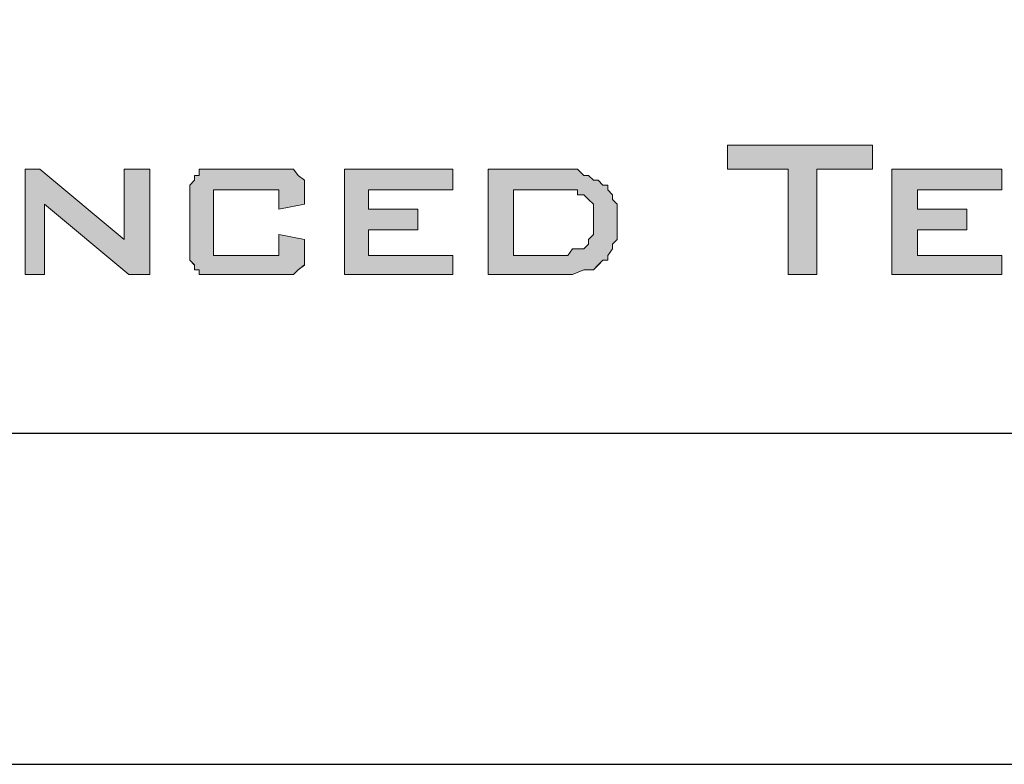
# Paper-space layout 'A2-V (Narrow)' of a CAD drawing. Header units: millimetres. Extents: x -5 to 415, y -15 to 579.
# Tile 5 of 17: x 236 to 251, y 0 to 11. Entities that reach past the tile are written whole.
import ezdxf

# ---------------------------------------------------------------- set-up
doc = ezdxf.new("R2010")
doc.units = ezdxf.units.MM
for name, color, linetype in [('Disegno1', 2, 'Continuous'), ('Tabella', 7, 'Continuous'), ('TabellaCampi', 2, 'Continuous'), ('TabellaIntestazioni', 1, 'Continuous')]:
    doc.layers.add(name, color=color, linetype=linetype)
doc.styles.get("Standard").update_dxf_attribs({"font": 'arial.ttf', "height": 3})

# ---------------------------------------------------------------- blocks, each defined once
blk = doc.blocks.new('L')
h = blk.add_hatch(color=5)
h.paths.add_polyline_path([(50.912, 9.696), (50.695, 9.334), (50.454, 9.021), (50.164, 8.659), (49.923, 8.274), (49.634, 7.912), (49.417, 7.526), (49.176, 7.213), (48.959, 6.852), (48.887, 6.707), (48.887, 6.466), (48.959, 6.321), (49.031, 6.177), (49.176, 6.104), (49.321, 6.008), (49.489, 5.935), (49.706, 5.935), (50.164, 5.935), (50.622, 6.104), (51.056, 6.249), (51.514, 6.393), (51.9, 6.707), (52.189, 6.924), (52.43, 7.141), (52.503, 7.382), (52.43, 7.382), (52.334, 7.382), (52.189, 7.382), (51.972, 7.31), (51.828, 7.31), (51.659, 7.31), (51.514, 7.31), (51.442, 7.31), (51.442, 7.213), (51.37, 7.141), (51.37, 7.068), (51.297, 6.924), (51.129, 6.852), (51.056, 6.707), (50.839, 6.61), (50.622, 6.466), (50.454, 6.393), (50.237, 6.393), (50.164, 6.393), (50.092, 6.393), (50.02, 6.466), (49.923, 6.538), (49.923, 6.707), (49.923, 6.779), (50.02, 6.996), (50.164, 7.382), (50.381, 7.912), (50.695, 8.346), (50.984, 8.876), (51.225, 9.334), (51.442, 9.624), (51.587, 9.696), (51.828, 9.696), (52.045, 9.792), (52.334, 9.792), (52.647, 9.792), (52.937, 9.696), (53.178, 9.696), (53.467, 9.624), (53.636, 9.551), (53.708, 9.624), (53.708, 9.696), (53.853, 9.865), (53.925, 10.009), (53.997, 10.154), (54.069, 10.299), (54.142, 10.467), (54.238, 10.54), (53.997, 10.54), (53.78, 10.54), (53.395, 10.467), (53.033, 10.467), (52.647, 10.395), (52.334, 10.299), (52.045, 10.226), (51.828, 10.226), (52.045, 10.467), (52.262, 10.757), (52.575, 11.07), (52.937, 11.359), (53.322, 11.745), (53.708, 12.034), (54.069, 12.348), (54.528, 12.637), (53.033, 12.637), (52.864, 12.42), (52.647, 12.203), (52.503, 11.89), (52.189, 11.6), (51.972, 11.215), (51.659, 10.829), (51.442, 10.467), (51.129, 10.009), (50.695, 10.009), (50.309, 9.937), (50.02, 9.937), (49.779, 9.865), (49.562, 9.865), (49.321, 9.865), (49.104, 9.865), (48.814, 9.937), (49.176, 10.54), (49.489, 11.07), (49.851, 11.432), (50.237, 11.745), (50.622, 11.89), (51.056, 11.962), (51.587, 11.962), (52.117, 11.817), (52.72, 12.565), (52.647, 12.637), (52.575, 12.637), (52.43, 12.637), (52.262, 12.637), (52.045, 12.637), (51.828, 12.565), (51.587, 12.565), (50.839, 12.492), (50.164, 12.275), (49.634, 11.89), (49.248, 11.504), (48.887, 11.142), (48.573, 10.684), (48.356, 10.226), (48.115, 9.937), (46.548, 9.937), (46.621, 9.865), (46.693, 9.696), (46.765, 9.624), (46.765, 9.551), (46.838, 9.479), (46.91, 9.407), (47.006, 9.407), (47.079, 9.407), (47.151, 9.407), (47.223, 9.407), (47.368, 9.407), (47.44, 9.407), (47.609, 9.407), (47.754, 9.407), (47.971, 9.479), (44.21, 4.2), (44.957, 3.597), (45.56, 4.441), (46.018, 5.188), (46.548, 5.935), (47.006, 6.707), (47.44, 7.454), (47.898, 8.129), (48.284, 8.804), (48.646, 9.479), (48.887, 9.551), (49.176, 9.551), (49.489, 9.551), (49.779, 9.624), (50.092, 9.624), (50.381, 9.624), (50.695, 9.624)])
h.paths.add_polyline_path([(46.548, 3.091), (48.212, 3.091), (48.212, 2.778), (46.91, 2.778), (46.91, 2.488), (47.681, 2.488), (47.681, 2.175), (46.91, 2.175), (46.91, 1.789), (48.212, 1.789), (48.212, 1.5), (46.548, 1.5)])
h.paths.add_polyline_path([(50.164, 2.778), (49.104, 2.778), (49.104, 2.488), (50.092, 2.488), (50.164, 2.488), (50.237, 2.488), (50.309, 2.488), (50.309, 2.392), (50.381, 2.392), (50.454, 2.32), (50.454, 2.247), (50.454, 2.175), (50.526, 2.175), (50.526, 2.103), (50.526, 1.886), (50.526, 1.789), (50.454, 1.789), (50.454, 1.717), (50.454, 1.645), (50.454, 1.572), (50.381, 1.572), (50.309, 1.5), (50.237, 1.5), (50.164, 1.5), (50.092, 1.5), (49.104, 1.5), (49.031, 1.5), (48.959, 1.5), (48.887, 1.5), (48.887, 1.572), (48.814, 1.572), (48.718, 1.645), (48.718, 1.717), (48.718, 1.789), (48.718, 1.886), (48.718, 1.958), (49.031, 1.958), (49.031, 1.789), (50.164, 1.789), (50.164, 2.175), (49.176, 2.175), (49.104, 2.175), (49.031, 2.175), (48.959, 2.175), (48.887, 2.175), (48.887, 2.247), (48.814, 2.247), (48.814, 2.32), (48.814, 2.392), (48.814, 2.488), (48.814, 2.561), (48.814, 2.705), (48.814, 2.778), (48.814, 2.85), (48.814, 2.922), (48.887, 2.995), (48.959, 3.091), (49.031, 3.091), (49.104, 3.091), (49.176, 3.091), (50.092, 3.091), (50.164, 3.091), (50.237, 3.091), (50.309, 3.091), (50.381, 2.995), (50.454, 2.922), (50.454, 2.85), (50.454, 2.778), (50.454, 2.705), (50.164, 2.633)])
h.paths.add_polyline_path([(46.163, 8.587), (46.163, 8.201), (46.09, 7.743), (45.873, 7.382), (45.488, 6.996), (45.03, 6.707), (44.596, 6.393), (43.993, 6.177), (43.294, 6.008), (42.619, 5.863), (41.944, 5.863), (41.414, 5.935), (40.811, 6.104), (40.377, 6.321), (39.992, 6.538), (39.702, 6.924), (39.534, 7.31), (39.534, 7.671), (39.702, 8.057), (39.919, 8.418), (40.209, 8.804), (40.667, 9.093), (41.197, 9.407), (41.8, 9.624), (42.475, 9.865), (43.077, 9.937), (43.752, 9.937), (44.355, 9.865), (44.885, 9.696), (45.343, 9.551), (45.705, 9.262), (46.018, 8.949)])
h.paths.add_polyline_path([(42.089, 9.262), (42.547, 9.334), (43.077, 9.334), (43.463, 9.334), (43.897, 9.19), (44.21, 9.021), (44.499, 8.876), (44.741, 8.587), (44.813, 8.346), (44.813, 8.057), (44.741, 7.743), (44.596, 7.454), (44.355, 7.213), (43.993, 6.924), (43.608, 6.779), (43.222, 6.538), (42.692, 6.466), (42.258, 6.393), (41.727, 6.393), (41.269, 6.393), (40.884, 6.538), (40.522, 6.707), (40.305, 6.852), (40.064, 7.068), (39.992, 7.382), (39.919, 7.671), (40.064, 7.984), (40.209, 8.274), (40.45, 8.515), (40.739, 8.732), (41.125, 8.949), (41.583, 9.19)], flags=16)
h.paths.add_polyline_path([(37.653, 10.082), (37.798, 10.082), (38.184, 10.082), (38.642, 10.009), (39.172, 10.009), (39.702, 9.937), (40.136, 9.865), (40.45, 9.865), (40.594, 9.792), (40.377, 9.696), (40.136, 9.624), (39.919, 9.479), (39.775, 9.407), (39.606, 9.262), (39.534, 9.19), (39.389, 9.021), (39.389, 8.949), (38.859, 9.262), (38.256, 9.407), (37.726, 9.551), (37.123, 9.551), (36.593, 9.551), (36.087, 9.479), (35.628, 9.407), (35.243, 9.262), (34.881, 9.093), (34.64, 8.949), (34.568, 8.804), (34.568, 8.659), (34.712, 8.515), (35.026, 8.346), (35.484, 8.274), (36.087, 8.274), (36.448, 8.274), (36.906, 8.274), (37.436, 8.201), (37.967, 8.201), (38.401, 8.057), (38.786, 7.816), (38.931, 7.743), (39.1, 7.526), (39.172, 7.382), (39.172, 7.141), (39.1, 7.068), (39.003, 6.996), (38.859, 6.852), (38.786, 6.779), (38.642, 6.61), (38.401, 6.538), (38.256, 6.466), (38.184, 6.393), (37.726, 6.249), (37.364, 6.177), (36.978, 6.104), (36.593, 6.008), (36.159, 6.008), (35.773, 5.935), (35.387, 6.008), (35.098, 6.008), (34.712, 6.104), (34.351, 6.177), (33.965, 6.321), (33.579, 6.466), (33.218, 6.61), (32.905, 6.779), (32.76, 6.996), (32.688, 7.141), (32.76, 7.141), (32.76, 7.213), (32.832, 7.213), (32.905, 7.31), (32.977, 7.31), (33.507, 6.924), (34.038, 6.61), (34.64, 6.466), (35.243, 6.321), (35.845, 6.321), (36.376, 6.321), (36.906, 6.393), (37.364, 6.466), (37.726, 6.61), (38.039, 6.779), (38.184, 6.996), (38.184, 7.141), (38.039, 7.31), (37.726, 7.526), (37.195, 7.599), (36.448, 7.671), (36.159, 7.743), (35.773, 7.816), (35.387, 7.912), (34.954, 8.057), (34.568, 8.201), (34.351, 8.346), (34.11, 8.659), (34.11, 8.876), (34.11, 9.093), (34.279, 9.262), (34.423, 9.407), (34.568, 9.551), (35.026, 9.792), (35.556, 9.937), (36.159, 10.009), (36.689, 10.082), (37.195, 10.082)])
h.paths.add_polyline_path([(34.881, 10.154), (34.568, 10.009), (34.351, 9.937), (34.11, 9.792), (33.893, 9.624), (33.748, 9.551), (33.579, 9.407), (33.507, 9.262), (33.435, 9.093), (33.29, 9.093), (33.146, 9.093), (32.905, 9.093), (32.76, 9.093), (32.615, 9.093), (32.374, 9.021), (32.23, 9.021), (32.013, 8.949), (31.482, 8.804), (31.024, 8.587), (30.494, 8.274), (29.964, 7.912), (29.457, 7.526), (28.999, 7.141), (28.541, 6.779), (28.252, 6.393), (28.156, 6.321), (28.011, 6.177), (27.939, 6.104), (27.794, 5.935), (27.722, 5.791), (27.553, 5.719), (27.481, 5.646), (27.481, 5.574), (27.408, 5.719), (27.408, 5.791), (27.336, 5.935), (27.264, 6.008), (27.264, 6.104), (27.191, 6.249), (27.119, 6.321), (27.119, 6.466), (27.408, 6.779), (27.722, 7.141), (28.011, 7.526), (28.252, 7.912), (28.397, 8.346), (28.614, 8.804), (28.758, 9.262), (28.999, 9.792), (30.663, 10.009), (30.494, 9.696), (30.277, 9.479), (30.06, 9.19), (29.819, 8.876), (29.602, 8.587), (29.361, 8.274), (29.144, 7.912), (28.927, 7.599), (29.144, 7.743), (29.361, 7.912), (29.602, 8.129), (29.891, 8.274), (30.205, 8.515), (30.494, 8.732), (30.735, 8.876), (30.952, 9.021), (31.169, 9.093), (31.41, 9.262), (31.627, 9.334), (31.868, 9.479), (32.085, 9.551), (32.302, 9.696), (32.543, 9.792), (32.688, 9.865), (33.146, 10.009), (33.579, 10.082), (34.038, 10.154), (34.351, 10.154), (34.64, 10.226), (34.785, 10.154)])
h.paths.add_polyline_path([(37.581, 3.091), (37.653, 3.091), (37.653, 2.995), (37.726, 2.995), (37.726, 2.922), (37.798, 2.922), (37.798, 2.85), (37.798, 2.778), (37.798, 2.705), (37.798, 1.886), (37.798, 1.789), (37.798, 1.717), (37.798, 1.645), (37.726, 1.645), (37.726, 1.572), (37.653, 1.572), (37.653, 1.5), (37.581, 1.5), (37.509, 1.5), (37.436, 1.5), (36.231, 1.5), (36.159, 1.5), (36.087, 1.5), (35.99, 1.5), (35.99, 1.572), (35.918, 1.572), (35.918, 1.645), (35.845, 1.645), (35.845, 1.717), (35.845, 1.789), (35.845, 1.886), (35.845, 2.705), (35.845, 2.778), (35.845, 2.85), (35.845, 2.922), (35.918, 2.922), (35.918, 2.995), (35.99, 2.995), (35.99, 3.091), (36.087, 3.091), (36.159, 3.091), (36.231, 3.091), (37.436, 3.091), (37.509, 3.091)])
h.paths.add_polyline_path([(38.497, 3.091), (38.859, 3.091), (38.859, 1.789), (39.992, 1.789), (39.992, 1.5), (38.497, 1.5)])
h.paths.add_polyline_path([(42.017, 2.778), (40.739, 2.778), (40.739, 1.789), (42.017, 1.789)], flags=16)
h.paths.add_polyline_path([(40.45, 2.705), (40.45, 2.778), (40.45, 2.85), (40.45, 2.922), (40.45, 2.995), (40.522, 2.995), (40.594, 3.091), (40.667, 3.091), (40.739, 3.091), (40.811, 3.091), (41.944, 3.091), (42.017, 3.091), (42.089, 3.091), (42.185, 3.091), (42.258, 3.091), (42.258, 2.995), (42.33, 2.995), (42.33, 2.922), (42.33, 2.85), (42.402, 2.85), (42.402, 2.778), (42.402, 2.705), (42.402, 1.886), (42.402, 1.789), (42.402, 1.717), (42.33, 1.717), (42.33, 1.645), (42.33, 1.572), (42.258, 1.572), (42.258, 1.5), (42.185, 1.5), (42.089, 1.5), (42.017, 1.5), (41.944, 1.5), (40.811, 1.5), (40.739, 1.5), (40.667, 1.5), (40.594, 1.5), (40.522, 1.572), (40.45, 1.572), (40.45, 1.645), (40.45, 1.717), (40.45, 1.789), (40.45, 1.886)])
h.paths.add_polyline_path([(44.499, 2.778), (43.391, 2.778), (43.391, 1.789), (44.499, 1.789), (44.499, 2.103), (43.897, 2.103), (43.897, 2.392), (44.885, 2.392), (44.885, 1.886), (44.885, 1.789), (44.885, 1.717), (44.813, 1.645), (44.813, 1.572), (44.741, 1.572), (44.741, 1.5), (44.668, 1.5), (44.596, 1.5), (44.499, 1.5), (43.391, 1.5), (43.294, 1.5), (43.222, 1.5), (43.15, 1.5), (43.077, 1.572), (43.005, 1.645), (43.005, 1.717), (43.005, 1.789), (43.005, 1.886), (43.005, 2.705), (43.005, 2.778), (43.005, 2.85), (43.005, 2.922), (43.077, 2.995), (43.15, 3.091), (43.222, 3.091), (43.294, 3.091), (43.391, 3.091), (44.499, 3.091), (44.596, 3.091), (44.668, 3.091), (44.741, 3.091), (44.741, 2.995), (44.813, 2.995), (44.813, 2.922), (44.885, 2.85), (44.885, 2.778), (44.885, 2.705), (44.499, 2.633)])
h.paths.add_polyline_path([(45.488, 3.091), (45.873, 3.091), (45.873, 1.5), (45.488, 1.5)])
h.paths.add_polyline_path([(29.747, 3.091), (29.819, 3.091), (29.891, 3.091), (29.964, 3.091), (29.964, 2.995), (30.06, 2.995), (30.06, 2.922), (30.132, 2.85), (30.132, 2.778), (30.132, 2.705), (30.132, 2.561), (29.747, 2.488), (29.747, 2.778), (28.758, 2.778), (28.758, 1.789), (29.747, 1.789), (29.747, 2.103), (30.132, 2.03), (30.132, 1.886), (30.132, 1.789), (30.132, 1.717), (30.06, 1.645), (30.06, 1.572), (29.964, 1.572), (29.964, 1.5), (29.891, 1.5), (29.819, 1.5), (29.747, 1.5), (28.758, 1.5), (28.686, 1.5), (28.614, 1.5), (28.541, 1.5), (28.469, 1.572), (28.397, 1.645), (28.397, 1.717), (28.397, 1.789), (28.397, 1.886), (28.397, 2.705), (28.397, 2.778), (28.397, 2.85), (28.397, 2.922), (28.469, 2.995), (28.541, 3.091), (28.614, 3.091), (28.686, 3.091), (28.758, 3.091)])
h.paths.add_polyline_path([(30.735, 3.091), (31.097, 3.091), (31.097, 2.488), (32.23, 2.488), (32.23, 3.091), (32.615, 3.091), (32.615, 1.5), (32.23, 1.5), (32.23, 2.175), (31.097, 2.175), (31.097, 1.5), (30.735, 1.5)])
h.paths.add_polyline_path([(33.29, 3.091), (33.579, 3.091), (34.881, 2.03), (34.881, 3.091), (35.17, 3.091), (35.17, 1.5), (34.954, 1.5), (33.676, 2.561), (33.676, 1.5), (33.29, 1.5)])
h.paths.add_polyline_path([(37.436, 2.778), (36.231, 2.778), (36.231, 1.789), (37.436, 1.789)], flags=16)
h.paths.add_polyline_path([(27.481, 9.021), (27.191, 9.334), (26.806, 9.551), (26.275, 9.696), (25.673, 9.865), (25.07, 9.865), (24.395, 9.865), (23.72, 9.696), (23.045, 9.551), (22.443, 9.334), (21.912, 9.021), (21.551, 8.659), (21.237, 8.346), (21.02, 7.984), (20.948, 7.599), (21.02, 7.213), (21.165, 6.852), (21.551, 6.538), (21.912, 6.321), (22.443, 6.177), (22.973, 6.008), (23.648, 6.008), (24.323, 6.008), (24.998, 6.104), (25.239, 6.177), (25.456, 6.249), (25.769, 6.393), (26.058, 6.466), (26.275, 6.61), (26.589, 6.707), (26.806, 6.852), (27.047, 6.924), (25.842, 7.141), (25.673, 6.996), (25.456, 6.852), (25.167, 6.707), (24.853, 6.61), (24.178, 6.466), (23.431, 6.466), (23.045, 6.466), (22.756, 6.538), (22.443, 6.61), (22.153, 6.779), (21.84, 6.924), (21.695, 7.141), (21.551, 7.454), (21.454, 7.743), (27.481, 7.599), (27.553, 7.743), (27.649, 7.912), (27.722, 7.984), (27.722, 8.129), (27.722, 8.274), (27.722, 8.418), (27.722, 8.587), (27.722, 8.659)])
h.paths.add_polyline_path([(22.901, 8.949), (23.262, 9.021), (23.648, 9.093), (23.865, 9.19), (24.251, 9.262), (24.636, 9.262), (25.07, 9.262), (25.6, 9.19), (26.058, 9.093), (26.372, 8.876), (26.516, 8.732), (26.589, 8.587), (26.589, 8.418), (26.589, 8.201), (21.454, 7.984), (21.623, 8.201), (21.84, 8.418), (22.226, 8.659), (22.515, 8.804)], flags=16)
h.paths.add_polyline_path([(20.707, 15.506), (21.84, 15.12), (22.973, 14.758), (23.865, 14.373), (24.636, 14.083), (25.239, 13.698), (25.673, 13.408), (26.058, 13.095), (26.203, 12.806), (26.275, 12.565), (26.203, 12.348), (26.058, 12.107), (25.769, 11.89), (25.383, 11.673), (24.323, 11.359), (22.973, 11.07), (21.31, 10.829), (19.429, 10.684), (17.404, 10.612), (15.283, 10.612), (13.114, 10.684), (10.92, 10.829), (8.823, 10.998), (6.774, 11.287), (8.437, 12.806), (8.823, 12.565), (9.257, 12.275), (9.787, 12.034), (10.317, 11.89), (11.595, 11.6), (12.873, 11.287), (14.319, 11.215), (15.813, 11.142), (17.236, 11.142), (18.682, 11.215), (20.032, 11.359), (21.237, 11.6), (22.298, 11.89), (23.118, 12.203), (23.431, 12.42), (23.648, 12.565), (23.793, 12.806), (23.865, 13.023), (23.865, 13.24), (23.793, 13.481), (23.576, 13.698), (23.359, 13.915), (22.756, 14.3), (21.985, 14.614), (21.02, 14.831), (19.887, 15.048), (18.61, 15.289), (17.236, 15.433), (15.813, 15.506), (14.222, 15.506), (12.728, 15.433), (11.137, 15.361), (9.57, 15.12), (7.979, 14.903), (6.557, 14.517), (5.11, 14.011), (4.435, 13.77), (3.833, 13.481), (3.23, 13.095), (2.628, 12.806), (0, 13.553), (2.025, 14.228), (4.002, 14.831), (5.882, 15.216), (7.762, 15.578), (9.498, 15.819), (11.137, 15.964), (12.728, 16.108), (14.15, 16.108), (15.597, 16.108), (16.874, 16.036), (18.007, 15.891), (19.044, 15.819)])
h.paths.add_polyline_path([(20.707, 9.696), (21.02, 9.865), (21.237, 10.009), (21.551, 10.154), (21.768, 10.154), (21.985, 10.154), (22.153, 10.154), (22.298, 10.154), (22.37, 10.154), (22.443, 10.154), (22.587, 10.082), (22.828, 10.009), (23.045, 9.865), (22.443, 9.792), (21.84, 9.551), (21.237, 9.334), (20.635, 8.949), (20.104, 8.587), (19.646, 8.201), (19.285, 7.912), (18.971, 7.671), (16.729, 5.646), (16.633, 5.646), (16.633, 5.719), (16.561, 5.719), (16.488, 5.719), (16.416, 5.791), (16.344, 5.791), (16.271, 5.863), (16.344, 6.008), (16.488, 6.249), (16.561, 6.466), (16.633, 6.707), (16.802, 6.924), (16.874, 7.068), (16.946, 7.31), (17.019, 7.454), (17.091, 7.671), (17.236, 7.912), (17.332, 8.129), (17.404, 8.274), (17.549, 8.515), (17.621, 8.732), (17.694, 8.949), (17.838, 9.19), (17.766, 9.093), (17.694, 9.021), (17.549, 8.949), (17.477, 8.876), (17.332, 8.804), (17.163, 8.732), (16.946, 8.587), (16.802, 8.515), (16.633, 8.346), (16.416, 8.274), (16.271, 8.129), (16.127, 7.984), (15.886, 7.816), (15.741, 7.743), (15.597, 7.599), (15.524, 7.526), (15.283, 7.382), (15.066, 7.141), (14.922, 6.996), (14.68, 6.852), (14.536, 6.61), (14.391, 6.393), (14.222, 6.177), (14.078, 5.935), (14.078, 5.863), (14.006, 5.863), (14.006, 5.791), (13.933, 5.719), (13.861, 5.574), (13.789, 5.646), (13.716, 5.719), (13.62, 5.719), (13.548, 5.791), (13.475, 5.791), (13.403, 5.863), (13.258, 5.863), (13.186, 5.863), (13.331, 6.104), (13.403, 6.321), (13.548, 6.538), (13.716, 6.779), (13.789, 6.996), (13.933, 7.141), (14.006, 7.382), (14.078, 7.599), (14.15, 7.816), (14.319, 8.057), (14.391, 8.274), (14.464, 8.515), (14.608, 8.732), (14.753, 9.021), (14.825, 9.262), (14.994, 9.479), (15.138, 9.551), (15.355, 9.551), (15.597, 9.624), (15.813, 9.696), (15.958, 9.792), (16.199, 9.792), (16.416, 9.865), (16.633, 9.937), (16.416, 9.696), (16.271, 9.479), (16.127, 9.19), (15.886, 8.949), (15.741, 8.659), (15.524, 8.346), (15.283, 7.912), (14.922, 7.454), (15.138, 7.526), (15.283, 7.671), (15.524, 7.816), (15.669, 7.984), (15.886, 8.129), (16.127, 8.274), (16.271, 8.418), (16.488, 8.587), (16.633, 8.732), (16.874, 8.804), (17.091, 9.021), (17.332, 9.19), (17.621, 9.334), (17.838, 9.479), (18.079, 9.624), (18.369, 9.792), (18.441, 9.792), (18.537, 9.792), (18.682, 9.792), (18.754, 9.792), (18.827, 9.792), (18.971, 9.792), (19.044, 9.792), (19.14, 9.792), (18.971, 9.479), (18.754, 9.19), (18.537, 8.876), (18.296, 8.515), (18.079, 8.057), (17.766, 7.599), (17.477, 7.068), (17.163, 6.538), (17.694, 6.924), (18.224, 7.454), (18.827, 7.984), (19.429, 8.659), (20.104, 9.19)])
h.paths.add_polyline_path([(12.342, 9.696), (12.8, 9.479), (13.186, 9.262), (13.475, 8.949), (13.62, 8.587), (13.62, 8.129), (13.548, 7.743), (13.331, 7.382), (12.945, 6.996), (12.511, 6.707), (11.981, 6.393), (11.45, 6.177), (10.775, 5.935), (10.1, 5.863), (9.425, 5.863), (8.823, 5.935), (8.292, 6.104), (7.834, 6.321), (7.449, 6.538), (7.159, 6.852), (7.015, 7.213), (7.015, 7.671), (7.159, 8.057), (7.376, 8.418), (7.69, 8.804), (8.124, 9.093), (8.654, 9.407), (9.257, 9.624), (9.859, 9.792), (10.534, 9.937), (11.233, 9.937), (11.836, 9.865)])
h.paths.add_polyline_path([(21.695, 2.561), (21.623, 2.633), (21.551, 2.705), (21.454, 2.705), (21.454, 2.778), (21.382, 2.778), (21.31, 2.778), (21.237, 2.778), (21.165, 2.778), (20.49, 2.778), (20.49, 1.789), (21.02, 1.789), (21.093, 1.789), (21.165, 1.789), (21.237, 1.789), (21.31, 1.789), (21.382, 1.886), (21.454, 1.886), (21.551, 1.886), (21.623, 1.958), (21.623, 2.03), (21.695, 2.103), (21.695, 2.175), (21.695, 2.247), (21.695, 2.32), (21.695, 2.392), (21.695, 2.488)], flags=16)
h.paths.add_polyline_path([(21.165, 3.091), (21.31, 3.091), (21.382, 3.091), (21.454, 3.091), (21.551, 2.995), (21.623, 2.995), (21.695, 2.922), (21.768, 2.922), (21.84, 2.85), (21.912, 2.85), (21.912, 2.778), (21.985, 2.705), (21.985, 2.633), (22.057, 2.561), (22.057, 2.488), (22.057, 2.392), (22.057, 2.32), (22.057, 2.175), (22.057, 2.103), (22.057, 2.03), (21.985, 1.958), (21.985, 1.886), (21.912, 1.789), (21.912, 1.717), (21.84, 1.717), (21.768, 1.645), (21.695, 1.572), (21.623, 1.572), (21.551, 1.572), (21.382, 1.5), (21.31, 1.5), (21.165, 1.5), (21.093, 1.5), (20.104, 1.5), (20.104, 3.091)])
h.paths.add_polyline_path([(24.636, 3.091), (23.72, 3.091), (23.72, 3.453), (25.914, 3.453), (25.914, 3.091), (25.07, 3.091), (25.07, 1.5), (24.636, 1.5)])
h.paths.add_polyline_path([(26.203, 3.091), (27.866, 3.091), (27.866, 2.778), (26.589, 2.778), (26.589, 2.488), (27.336, 2.488), (27.336, 2.175), (26.589, 2.175), (26.589, 1.789), (27.866, 1.789), (27.866, 1.5), (26.203, 1.5)])
h.paths.add_polyline_path([(13.114, 3.091), (13.331, 3.091), (14.608, 2.03), (14.608, 3.091), (14.994, 3.091), (14.994, 1.5), (14.68, 1.5), (13.403, 2.561), (13.403, 1.5), (13.114, 1.5)])
h.paths.add_polyline_path([(16.946, 2.778), (15.958, 2.778), (15.958, 1.789), (16.946, 1.789), (16.946, 2.103), (17.332, 2.03), (17.332, 1.886), (17.332, 1.789), (17.332, 1.717), (17.332, 1.645), (17.236, 1.572), (17.163, 1.5), (17.091, 1.5), (17.019, 1.5), (16.946, 1.5), (15.958, 1.5), (15.886, 1.5), (15.813, 1.5), (15.741, 1.5), (15.741, 1.572), (15.669, 1.572), (15.669, 1.645), (15.597, 1.717), (15.597, 1.789), (15.597, 1.886), (15.597, 2.705), (15.597, 2.778), (15.597, 2.85), (15.669, 2.922), (15.669, 2.995), (15.741, 2.995), (15.741, 3.091), (15.813, 3.091), (15.886, 3.091), (15.958, 3.091), (16.946, 3.091), (17.019, 3.091), (17.091, 3.091), (17.163, 3.091), (17.236, 2.995), (17.332, 2.922), (17.332, 2.85), (17.332, 2.778), (17.332, 2.705), (17.332, 2.561), (16.946, 2.488)])
h.paths.add_polyline_path([(17.935, 3.091), (19.574, 3.091), (19.574, 2.778), (18.296, 2.778), (18.296, 2.488), (19.044, 2.488), (19.044, 2.175), (18.296, 2.175), (18.296, 1.789), (19.574, 1.789), (19.574, 1.5), (17.935, 1.5)])
h.paths.add_polyline_path([(12.27, 8.274), (12.27, 8.057), (12.198, 7.743), (12.053, 7.454), (11.836, 7.141), (11.45, 6.924), (11.065, 6.707), (10.703, 6.538), (10.173, 6.393), (9.642, 6.321), (9.184, 6.321), (8.726, 6.393), (8.365, 6.466), (7.979, 6.61), (7.762, 6.852), (7.521, 7.068), (7.449, 7.382), (7.376, 7.671), (7.449, 7.984), (7.69, 8.201), (7.907, 8.515), (8.22, 8.732), (8.582, 8.949), (9.04, 9.093), (9.57, 9.262), (10.028, 9.334), (10.534, 9.334), (10.92, 9.262), (11.378, 9.19), (11.667, 9.021), (11.981, 8.804), (12.198, 8.587)], flags=16)
h.paths.add_polyline_path([(10.703, 13.408), (9.859, 13.167), (2.194, 4.899), (4.749, 6.008)])
h.paths.add_polyline_path([(4.291, 3.453), (4.677, 3.453), (5.81, 1.5), (5.279, 1.5), (5.038, 1.958), (3.905, 1.958), (3.688, 1.5), (3.23, 1.5)])
h.paths.add_polyline_path([(7.69, 2.561), (7.617, 2.633), (7.617, 2.705), (7.521, 2.705), (7.449, 2.778), (7.376, 2.778), (7.304, 2.778), (7.232, 2.778), (7.159, 2.778), (6.557, 2.778), (6.557, 1.789), (7.015, 1.789), (7.087, 1.789), (7.159, 1.789), (7.232, 1.789), (7.304, 1.789), (7.376, 1.886), (7.449, 1.886), (7.521, 1.886), (7.617, 1.958), (7.69, 2.03), (7.69, 2.103), (7.69, 2.175), (7.69, 2.247), (7.69, 2.32), (7.69, 2.392), (7.69, 2.488)], flags=16)
h.paths.add_polyline_path([(6.171, 3.091), (7.159, 3.091), (7.304, 3.091), (7.376, 3.091), (7.449, 3.091), (7.521, 2.995), (7.69, 2.995), (7.762, 2.922), (7.834, 2.85), (7.907, 2.85), (7.979, 2.778), (7.979, 2.705), (8.051, 2.633), (8.051, 2.561), (8.051, 2.488), (8.051, 2.392), (8.051, 2.32), (8.051, 2.175), (8.051, 2.103), (8.051, 2.03), (8.051, 1.958), (7.979, 1.886), (7.979, 1.789), (7.907, 1.717), (7.834, 1.717), (7.762, 1.645), (7.69, 1.572), (7.617, 1.572), (7.521, 1.572), (7.449, 1.5), (7.304, 1.5), (7.232, 1.5), (7.087, 1.5), (6.171, 1.5)])
h.paths.add_polyline_path([(8.365, 3.091), (8.823, 3.091), (9.425, 1.958), (10.1, 3.091), (10.462, 3.091), (9.57, 1.5), (9.329, 1.5)])
h.paths.add_polyline_path([(11.45, 3.091), (11.74, 3.091), (12.656, 1.5), (12.27, 1.5), (12.053, 1.886), (11.065, 1.886), (10.848, 1.5), (10.534, 1.5)])
h.paths.add_polyline_path([(11.233, 2.103), (11.908, 2.103), (11.595, 2.778)], flags=16)
h.paths.add_polyline_path([(4.074, 2.247), (4.893, 2.247), (4.435, 3.091)], flags=16)
at = {"layer": 'Tabella', "color": 7, "lineweight": 0}
for p, q in [((23.72, 3.453), (25.914, 3.453)), ((23.72, 3.091), (23.72, 3.453)), ((25.914, 3.453), (25.914, 3.091)), ((13.114, 3.091), (13.331, 3.091)), ((13.114, 1.5), (13.114, 3.091)), ((13.331, 3.091), (14.608, 2.03)), ((14.608, 3.091), (14.994, 3.091)), ((14.608, 2.03), (14.608, 3.091)), ((14.994, 3.091), (14.994, 1.5)), ((15.669, 2.995), (15.741, 2.995)), ((15.669, 2.922), (15.669, 2.995)), ((15.741, 3.091), (15.813, 3.091)), ((15.741, 2.995), (15.741, 3.091)), ((15.813, 3.091), (15.886, 3.091)), ((15.886, 3.091), (15.958, 3.091)), ((15.958, 3.091), (16.946, 3.091)), ((16.946, 3.091), (17.019, 3.091)), ((17.019, 3.091), (17.091, 3.091)), ((17.091, 3.091), (17.163, 3.091)), ((17.163, 3.091), (17.236, 2.995)), ((17.236, 2.995), (17.332, 2.922)), ((17.935, 3.091), (19.574, 3.091)), ((17.935, 1.5), (17.935, 3.091)), ((19.574, 3.091), (19.574, 2.778)), ((20.104, 3.091), (21.165, 3.091)), ((20.104, 1.5), (20.104, 3.091)), ((21.165, 3.091), (21.31, 3.091)), ((21.31, 3.091), (21.382, 3.091)), ((21.382, 3.091), (21.454, 3.091)), ((21.454, 3.091), (21.551, 2.995)), ((21.551, 2.995), (21.623, 2.995)), ((21.623, 2.995), (21.695, 2.922)), ((24.636, 3.091), (23.72, 3.091)), ((24.636, 1.5), (24.636, 3.091)), ((25.07, 3.091), (25.07, 3.091)), ((25.914, 3.091), (25.07, 3.091)), ((25.07, 3.091), (25.07, 1.5)), ((26.203, 3.091), (27.866, 3.091)), ((26.203, 1.5), (26.203, 3.091)), ((27.866, 3.091), (27.866, 2.778)), ((15.597, 2.85), (15.669, 2.922)), ((15.597, 2.778), (15.597, 2.85)), ((17.332, 2.922), (17.332, 2.85)), ((17.332, 2.85), (17.332, 2.778)), ((21.695, 2.922), (21.768, 2.922)), ((21.768, 2.922), (21.84, 2.85)), ((21.84, 2.85), (21.912, 2.85)), ((21.912, 2.85), (21.912, 2.778)), ((15.597, 2.705), (15.597, 2.778)), ((15.597, 1.886), (15.597, 2.705)), ((15.958, 2.778), (15.958, 1.789)), ((16.946, 2.778), (15.958, 2.778)), ((16.946, 2.778), (16.946, 2.778)), ((16.946, 2.488), (16.946, 2.778)), ((17.332, 2.778), (17.332, 2.705)), ((17.332, 2.705), (17.332, 2.561)), ((18.296, 2.778), (18.296, 2.488)), ((19.574, 2.778), (18.296, 2.778)), ((21.165, 2.778), (20.49, 2.778)), ((20.49, 2.778), (20.49, 1.789)), ((21.237, 2.778), (21.165, 2.778)), ((21.31, 2.778), (21.237, 2.778)), ((21.382, 2.778), (21.31, 2.778)), ((21.454, 2.778), (21.382, 2.778)), ((21.454, 2.705), (21.454, 2.778)), ((21.551, 2.705), (21.454, 2.705)), ((21.623, 2.633), (21.551, 2.705)), ((21.912, 2.778), (21.985, 2.705)), ((21.985, 2.705), (21.985, 2.633)), ((26.589, 2.778), (26.589, 2.488)), ((27.866, 2.778), (26.589, 2.778)), ((13.403, 2.561), (13.403, 1.5)), ((14.68, 1.5), (13.403, 2.561)), ((17.332, 2.561), (16.946, 2.488)), ((21.695, 2.561), (21.623, 2.633)), ((21.695, 2.488), (21.695, 2.561)), ((21.985, 2.633), (22.057, 2.561)), ((22.057, 2.561), (22.057, 2.488)), ((18.296, 2.488), (19.044, 2.488)), ((19.044, 2.488), (19.044, 2.175)), ((21.695, 2.392), (21.695, 2.488)), ((21.695, 2.32), (21.695, 2.392)), ((22.057, 2.488), (22.057, 2.392)), ((22.057, 2.392), (22.057, 2.32)), ((26.589, 2.488), (27.336, 2.488)), ((27.336, 2.488), (27.336, 2.175)), ((21.695, 2.247), (21.695, 2.32)), ((21.695, 2.175), (21.695, 2.247)), ((22.057, 2.32), (22.057, 2.175)), ((16.946, 2.103), (17.332, 2.03)), ((16.946, 1.789), (16.946, 2.103)), ((18.296, 2.175), (18.296, 1.789)), ((19.044, 2.175), (18.296, 2.175)), ((21.623, 2.03), (21.695, 2.103)), ((21.695, 2.103), (21.695, 2.175)), ((22.057, 2.175), (22.057, 2.103)), ((22.057, 2.103), (22.057, 2.03)), ((26.589, 2.175), (26.589, 1.789)), ((27.336, 2.175), (26.589, 2.175)), ((17.332, 2.03), (17.332, 1.886)), ((21.551, 1.886), (21.623, 1.958)), ((21.623, 1.958), (21.623, 2.03)), ((22.057, 2.03), (21.985, 1.958)), ((21.985, 1.958), (21.985, 1.886)), ((15.597, 1.789), (15.597, 1.886)), ((15.597, 1.717), (15.597, 1.789)), ((15.958, 1.789), (16.946, 1.789)), ((17.332, 1.886), (17.332, 1.789)), ((17.332, 1.789), (17.332, 1.717)), ((18.296, 1.789), (19.574, 1.789)), ((19.574, 1.789), (19.574, 1.5)), ((20.49, 1.789), (21.02, 1.789)), ((20.49, 1.789), (20.49, 1.789)), ((21.02, 1.789), (21.093, 1.789)), ((21.093, 1.789), (21.165, 1.789)), ((21.165, 1.789), (21.237, 1.789)), ((21.237, 1.789), (21.31, 1.789)), ((21.31, 1.789), (21.382, 1.886)), ((21.382, 1.886), (21.454, 1.886)), ((21.454, 1.886), (21.551, 1.886)), ((21.985, 1.886), (21.912, 1.789)), ((21.912, 1.789), (21.912, 1.717)), ((26.589, 1.789), (27.866, 1.789)), ((27.866, 1.789), (27.866, 1.5)), ((15.669, 1.645), (15.597, 1.717)), ((15.669, 1.572), (15.669, 1.645)), ((17.332, 1.645), (17.236, 1.572)), ((17.332, 1.717), (17.332, 1.645)), ((21.768, 1.645), (21.695, 1.572)), ((21.84, 1.717), (21.768, 1.645)), ((21.912, 1.717), (21.84, 1.717)), ((13.114, 1.5), (13.114, 1.5)), ((13.403, 1.5), (13.114, 1.5)), ((14.994, 1.5), (14.68, 1.5)), ((15.741, 1.572), (15.669, 1.572)), ((15.741, 1.5), (15.741, 1.572)), ((15.813, 1.5), (15.741, 1.5)), ((15.886, 1.5), (15.813, 1.5)), ((15.958, 1.5), (15.886, 1.5)), ((16.946, 1.5), (15.958, 1.5)), ((17.019, 1.5), (16.946, 1.5)), ((17.091, 1.5), (17.019, 1.5)), ((17.163, 1.5), (17.091, 1.5)), ((17.236, 1.572), (17.163, 1.5)), ((17.935, 1.5), (17.935, 1.5)), ((19.574, 1.5), (17.935, 1.5)), ((21.093, 1.5), (20.104, 1.5)), ((20.104, 1.5), (20.104, 1.5)), ((21.165, 1.5), (21.093, 1.5)), ((21.31, 1.5), (21.165, 1.5)), ((21.382, 1.5), (21.31, 1.5)), ((21.551, 1.572), (21.382, 1.5)), ((21.623, 1.572), (21.551, 1.572)), ((21.695, 1.572), (21.623, 1.572)), ((25.07, 1.5), (24.636, 1.5)), ((26.203, 1.5), (26.203, 1.5)), ((27.866, 1.5), (26.203, 1.5))]:
    blk.add_line(p, q, dxfattribs=at)
blk = doc.blocks.new('powersoft')
at = {"layer": 'Tabella', "color": 7, "lineweight": 0}
for p, q in [((-158.28, 4.344), (-156.086, 4.344)), ((-158.28, 3.983), (-158.28, 4.344)), ((-156.086, 4.344), (-156.086, 3.983)), ((-168.886, 3.983), (-168.669, 3.983)), ((-168.886, 2.392), (-168.886, 3.983)), ((-168.669, 3.983), (-167.392, 2.922)), ((-167.392, 3.983), (-167.006, 3.983)), ((-167.392, 2.922), (-167.392, 3.983)), ((-167.006, 3.983), (-167.006, 2.392)), ((-166.331, 3.886), (-166.259, 3.886)), ((-166.331, 3.814), (-166.331, 3.886)), ((-166.259, 3.983), (-166.187, 3.983)), ((-166.259, 3.886), (-166.259, 3.983)), ((-166.187, 3.983), (-166.114, 3.983)), ((-166.114, 3.983), (-166.042, 3.983)), ((-166.042, 3.983), (-165.054, 3.983)), ((-165.054, 3.983), (-164.981, 3.983)), ((-164.981, 3.983), (-164.909, 3.983)), ((-164.909, 3.983), (-164.837, 3.983)), ((-164.837, 3.983), (-164.764, 3.886)), ((-164.764, 3.886), (-164.668, 3.814)), ((-164.065, 3.983), (-162.426, 3.983)), ((-164.065, 2.392), (-164.065, 3.983)), ((-162.426, 3.983), (-162.426, 3.669)), ((-161.896, 3.983), (-160.835, 3.983)), ((-161.896, 2.392), (-161.896, 3.983)), ((-160.835, 3.983), (-160.69, 3.983)), ((-160.69, 3.983), (-160.618, 3.983)), ((-160.618, 3.983), (-160.546, 3.983)), ((-160.546, 3.983), (-160.449, 3.886)), ((-160.449, 3.886), (-160.377, 3.886)), ((-160.377, 3.886), (-160.305, 3.814)), ((-157.364, 3.983), (-158.28, 3.983)), ((-157.364, 2.392), (-157.364, 3.983)), ((-156.93, 3.983), (-156.93, 3.983)), ((-156.086, 3.983), (-156.93, 3.983)), ((-156.93, 3.983), (-156.93, 2.392)), ((-155.797, 3.983), (-154.134, 3.983)), ((-155.797, 2.392), (-155.797, 3.983)), ((-154.134, 3.983), (-154.134, 3.669)), ((-166.403, 3.742), (-166.331, 3.814)), ((-166.403, 3.669), (-166.403, 3.742)), ((-164.668, 3.814), (-164.668, 3.742)), ((-164.668, 3.742), (-164.668, 3.669)), ((-160.305, 3.814), (-160.232, 3.814)), ((-160.232, 3.814), (-160.16, 3.742)), ((-160.16, 3.742), (-160.088, 3.742)), ((-160.088, 3.742), (-160.088, 3.669)), ((-166.403, 3.597), (-166.403, 3.669)), ((-166.403, 2.778), (-166.403, 3.597)), ((-166.042, 3.669), (-166.042, 2.681)), ((-165.054, 3.669), (-166.042, 3.669)), ((-165.054, 3.669), (-165.054, 3.669)), ((-165.054, 3.38), (-165.054, 3.669)), ((-164.668, 3.669), (-164.668, 3.597)), ((-164.668, 3.597), (-164.668, 3.452)), ((-163.704, 3.669), (-163.704, 3.38)), ((-162.426, 3.669), (-163.704, 3.669)), ((-160.835, 3.669), (-161.51, 3.669)), ((-161.51, 3.669), (-161.51, 2.681)), ((-160.763, 3.669), (-160.835, 3.669)), ((-160.69, 3.669), (-160.763, 3.669)), ((-160.618, 3.669), (-160.69, 3.669)), ((-160.546, 3.669), (-160.618, 3.669)), ((-160.546, 3.597), (-160.546, 3.669)), ((-160.449, 3.597), (-160.546, 3.597)), ((-160.377, 3.525), (-160.449, 3.597)), ((-160.088, 3.669), (-160.015, 3.597)), ((-160.015, 3.597), (-160.015, 3.525)), ((-155.411, 3.669), (-155.411, 3.38)), ((-154.134, 3.669), (-155.411, 3.669)), ((-168.597, 3.452), (-168.597, 2.392)), ((-167.32, 2.392), (-168.597, 3.452)), ((-164.668, 3.452), (-165.054, 3.38)), ((-160.305, 3.452), (-160.377, 3.525)), ((-160.305, 3.38), (-160.305, 3.452)), ((-160.015, 3.525), (-159.943, 3.452)), ((-159.943, 3.452), (-159.943, 3.38)), ((-163.704, 3.38), (-162.956, 3.38)), ((-162.956, 3.38), (-162.956, 3.067)), ((-160.305, 3.284), (-160.305, 3.38)), ((-160.305, 3.211), (-160.305, 3.284)), ((-159.943, 3.38), (-159.943, 3.284)), ((-159.943, 3.284), (-159.943, 3.211)), ((-155.411, 3.38), (-154.664, 3.38)), ((-154.664, 3.38), (-154.664, 3.067)), ((-160.305, 3.139), (-160.305, 3.211)), ((-160.305, 3.067), (-160.305, 3.139)), ((-159.943, 3.211), (-159.943, 3.067)), ((-165.054, 2.994), (-164.668, 2.922)), ((-165.054, 2.681), (-165.054, 2.994)), ((-163.704, 3.067), (-163.704, 2.681)), ((-162.956, 3.067), (-163.704, 3.067)), ((-160.377, 2.922), (-160.305, 2.994)), ((-160.305, 2.994), (-160.305, 3.067)), ((-159.943, 3.067), (-159.943, 2.994)), ((-159.943, 2.994), (-159.943, 2.922)), ((-155.411, 3.067), (-155.411, 2.681)), ((-154.664, 3.067), (-155.411, 3.067)), ((-164.668, 2.922), (-164.668, 2.778)), ((-160.449, 2.778), (-160.377, 2.85)), ((-160.377, 2.85), (-160.377, 2.922)), ((-159.943, 2.922), (-160.015, 2.85)), ((-160.015, 2.85), (-160.015, 2.778)), ((-166.403, 2.681), (-166.403, 2.778)), ((-166.403, 2.609), (-166.403, 2.681)), ((-166.042, 2.681), (-165.054, 2.681)), ((-164.668, 2.778), (-164.668, 2.681)), ((-164.668, 2.681), (-164.668, 2.609)), ((-163.704, 2.681), (-162.426, 2.681)), ((-162.426, 2.681), (-162.426, 2.392)), ((-161.51, 2.681), (-160.98, 2.681)), ((-161.51, 2.681), (-161.51, 2.681)), ((-160.98, 2.681), (-160.907, 2.681)), ((-160.907, 2.681), (-160.835, 2.681)), ((-160.835, 2.681), (-160.763, 2.681)), ((-160.763, 2.681), (-160.69, 2.681)), ((-160.69, 2.681), (-160.618, 2.778)), ((-160.618, 2.778), (-160.546, 2.778)), ((-160.546, 2.778), (-160.449, 2.778)), ((-160.015, 2.778), (-160.088, 2.681)), ((-160.088, 2.681), (-160.088, 2.609)), ((-155.411, 2.681), (-154.134, 2.681)), ((-154.134, 2.681), (-154.134, 2.392)), ((-166.331, 2.536), (-166.403, 2.609)), ((-166.331, 2.464), (-166.331, 2.536)), ((-164.668, 2.536), (-164.764, 2.464)), ((-164.668, 2.609), (-164.668, 2.536)), ((-160.232, 2.536), (-160.305, 2.464)), ((-160.16, 2.609), (-160.232, 2.536)), ((-160.088, 2.609), (-160.16, 2.609)), ((-168.886, 2.392), (-168.886, 2.392)), ((-168.597, 2.392), (-168.886, 2.392)), ((-167.006, 2.392), (-167.32, 2.392)), ((-166.259, 2.464), (-166.331, 2.464)), ((-166.259, 2.392), (-166.259, 2.464)), ((-166.187, 2.392), (-166.259, 2.392)), ((-166.114, 2.392), (-166.187, 2.392)), ((-166.042, 2.392), (-166.114, 2.392)), ((-165.054, 2.392), (-166.042, 2.392)), ((-164.981, 2.392), (-165.054, 2.392)), ((-164.909, 2.392), (-164.981, 2.392)), ((-164.837, 2.392), (-164.909, 2.392)), ((-164.764, 2.464), (-164.837, 2.392)), ((-164.065, 2.392), (-164.065, 2.392)), ((-162.426, 2.392), (-164.065, 2.392)), ((-160.907, 2.392), (-161.896, 2.392)), ((-161.896, 2.392), (-161.896, 2.392)), ((-160.835, 2.392), (-160.907, 2.392)), ((-160.69, 2.392), (-160.835, 2.392)), ((-160.618, 2.392), (-160.69, 2.392)), ((-160.449, 2.464), (-160.618, 2.392)), ((-160.377, 2.464), (-160.449, 2.464)), ((-160.305, 2.464), (-160.377, 2.464)), ((-156.93, 2.392), (-157.364, 2.392)), ((-155.797, 2.392), (-155.797, 2.392)), ((-154.134, 2.392), (-155.797, 2.392))]:
    blk.add_line(p, q, dxfattribs=at)
blk = doc.blocks.new('A2-V (Narrow)')
at = {"layer": 'Tabella', "color": 1}
blk.add_lwpolyline([(5, 589), (5, 15), (415, 15), (415, 589)], close=True, dxfattribs=at)
at = {"layer": 'Tabella', "color": 6}
blk.add_lwpolyline([(10, 584), (10, 20), (410, 20), (410, 584)], close=True, dxfattribs=at)
at = {"layer": 'TabellaIntestazioni', "color": 2}
for name, p in [('L', (228, 20.892)), ('powersoft', (410, 20))]:
    blk.add_blockref(name, p, dxfattribs=at)
at = {"layer": 'TabellaCampi', "oblique": 0.2618}
for tag, p in [('TITOLO', (220.284, 72.914)), ('PROJET', (330.284, 72.914)), ('FILE_NAME', (220.205, 64.914)), ('RELEASE', (330.284, 64.914)), ('CODICE', (370.284, 64.914)), ('MATERIALE', (220.284, 56.914)), ('TRATTAMENTO', (330.284, 56.914)), ('COLORE', (220.284, 48.914)), ('ENGINEER', (290.284, 48.914)), ('DESIGNER', (330.284, 48.914)), ('APPROVED_BY', (370.284, 48.914)), ('TOLLERANZE', (356.837, 42.125)), ('SHEET', (230.242, 40.914)), ('OF', (242.626, 40.914)), ('SCALA', (290.284, 40.914)), ('DATA', (255.284, 40.914))]:
    blk.add_attdef(tag, p, '', height=2.5, dxfattribs=at)

psp = doc.layouts.new('A2-V (Narrow)')

# ---------------------------------------------------------------- block references
at = {"layer": 'Disegno1'}
psp.add_blockref('A2-V (Narrow)', (-5, -15), dxfattribs=at)

doc.saveas('drawing.dxf')
